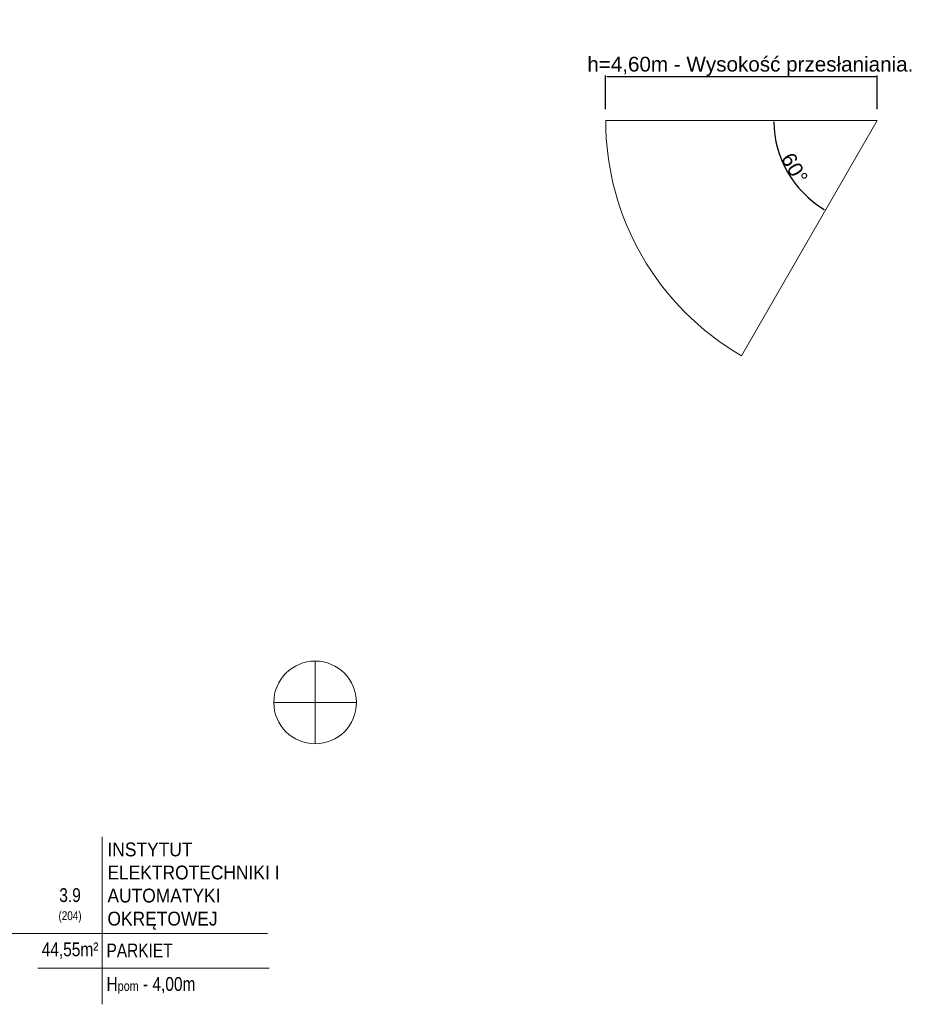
# Model space of a CAD drawing. Header units: millimetres. Extents: x 402 to 79005, y -7782 to 89952.
# Tile 72 of 256: x 27886 to 29426, y 14182 to 15849. Entities that reach past the tile are written whole.
import ezdxf

# ---------------------------------------------------------------- set-up
doc = ezdxf.new("R2010")
doc.units = ezdxf.units.MM
doc.header["$LTSCALE"] = 10
doc.layers.get('0').update_dxf_attribs({"lineweight": 0})
doc.layers.get('Defpoints').update_dxf_attribs({"color": 253})
doc.layers.add('05-03_opis', color=253, linetype='Continuous', lineweight=5)
doc.layers.add('0_A_WYMIAROWANIE', color=1, linetype='Continuous', lineweight=5)
doc.styles.add('ariel', font='ARIAL.TTF', dxfattribs={"width": 0.8})
doc.styles.get("Standard").update_dxf_attribs({"font": 'arial.ttf'})
doc.dimstyles.new('ISO-25', dxfattribs={"dimtxt": 2.5, "dimasz": 2.5, "dimexe": 1.25, "dimexo": 0.625, "dimtad": 1, "dimtxsty": 'Standard', "dimcen": 2.5, "dimadec": 0, "dimazin": 0, "dimtfac": 1, "dimtmove": 0, "dimatfit": 3, "dimfxl": 0, "dimarcsym": 0})

# ---------------------------------------------------------------- blocks, each defined once
blk = doc.blocks.new('21pl')
at = {"lineweight": 9}
for points in [[(28385.9, 44471.3), (28385.9, 44611.3)], [(28316, 44541.3), (28455.9, 44541.3)]]:
    blk.add_lwpolyline(points, dxfattribs=at)
blk.add_circle((28385.9, 44541.3), 70, dxfattribs=at)
blk = doc.blocks.new('*D4580')
at = {"layer": '0_A_WYMIAROWANIE', "color": 0, "lineweight": -2}
blk.add_arc((29337.9, 15678.2), 175.4, 180.8167, 239.1833, dxfattribs=at)
at = {"layer": '0_A_WYMIAROWANIE', "color": 0, "lineweight": 9}
for points in [[(29163, 15675.7), (29162.2, 15675.7), (29162.6, 15678.2)], [(29247.9, 15527.2), (29248.3, 15527.9), (29250.3, 15526.3)]]:
    blk.add_solid(points, dxfattribs=at)
at = {"layer": 'Defpoints', "color": 0, "lineweight": 9}
for p in [(28877.9, 15678.2), (29337.9, 15678.2), (29337.9, 15678.2), (29197.5, 15573.1), (29107.9, 15279.8)]:
    blk.add_point(p, dxfattribs=at)
at = {"layer": '0_A_WYMIAROWANIE', "color": 0, "lineweight": 9, "insert": (29197.7, 15597.2), "char_height": 25, "attachment_point": 5, "rotation": 300}
blk.add_mtext('60%%d', dxfattribs=at)
blk = doc.blocks.new('*D4581')
at = {"layer": '0_A_WYMIAROWANIE', "color": 0, "lineweight": -2}
for p, q in [((28877.9, 15697.1), (28877.9, 15754)), ((28880.4, 15752.7), (29335.4, 15752.7)), ((29337.9, 15697.1), (29337.9, 15754))]:
    blk.add_line(p, q, dxfattribs=at)
at = {"layer": '0_A_WYMIAROWANIE', "color": 0, "lineweight": 9}
for points in [[(28880.4, 15753.2), (28880.4, 15752.3), (28877.9, 15752.7)], [(29335.4, 15752.3), (29335.4, 15753.2), (29337.9, 15752.7)]]:
    blk.add_solid(points, dxfattribs=at)
at = {"layer": 'Defpoints', "color": 0, "lineweight": 9}
for p in [(29337.9, 15752.7), (28877.9, 15696.4), (29337.9, 15696.4)]:
    blk.add_point(p, dxfattribs=at)
at = {"layer": '0_A_WYMIAROWANIE', "color": 0, "lineweight": 9, "insert": (29122.9, 15769.6), "char_height": 25, "attachment_point": 5}
blk.add_mtext('h=4,60m - Wysokość przesłaniania.', dxfattribs=at)

msp = doc.modelspace()

# ---------------------------------------------------------------- linework, layer by layer
at = {"layer": '05-03_opis'}
for p, q in [((28025.3, 14465.498), (28025.3, 14181.831)), ((27533.89, 14301.6), (28304.961, 14301.6)), ((27916.388, 14243.243), (28308.116, 14243.243))]:
    msp.add_line(p, q, dxfattribs=at)
at = {"layer": '0_A_WYMIAROWANIE', "lineweight": 9}
msp.add_line((29337.947, 15678.157), (28877.947, 15678.157), dxfattribs=at)
msp.add_lwpolyline([(29107.947, 15279.785), (29337.947, 15678.157)], dxfattribs=at)
msp.add_arc((29337.947, 15678.157), 460, 180, 240, dxfattribs=at)

# ---------------------------------------------------------------- block references
at = {"lineweight": 9}
msp.add_blockref('21pl', (0, -29848.495), dxfattribs=at)

# ---------------------------------------------------------------- texts
at = {"layer": '05-03_opis', "char_height": 23.4234, "style": 'ariel'}
for s, insert, width, attachment_point in [('\\W0.9;{\\fArial|b0|i0|c238|p34;INSTYTUT ELEKTROTECHNIKI I AUTOMATYKI OKRĘTOWEJ}', (28034.212, 14381.891), 356.6375, 4), ('{\\fArial|b0|i0|c238|p34;3.9\\P\\H0.6404x;(204)}', (27970.844, 14349.104), 108.9126, 5), ('{\\fArial|b0|i0|c238|p34;44,55m²}', (27970.844, 14272.697), 108.9126, 5), (' PARKIET', (28025.3, 14272.972), 322.78897, 4), ('{\\fArial|b0|i0|c238|p34; H\\H0.7x;pom\\H1.429x; - 4,00m}', (28025.3, 14213.789), 322.789, 4)]:
    msp.add_mtext(s, dxfattribs=dict(at, insert=insert, width=width, attachment_point=attachment_point))

# ---------------------------------------------------------------- dimensions: what is measured, and where the dimension line sits
at = {"layer": '0_A_WYMIAROWANIE', "lineweight": 9}
dim = msp.add_linear_dim(base=(29337.947, 15752.744), p1=(28877.947, 15696.446), p2=(29337.947, 15696.446), text='h=4,60m - Wysokość przesłaniania.', dimstyle='ISO-25', override={"dimtxt": 25, "dimtxsty": 'Standard'}, dxfattribs=at)
dim.commit()
dim.dimension.update_dxf_attribs({"geometry": '*D4581', "text_midpoint": (29122.881, 15752.744), "dimtype": 160})
dim = msp.add_angular_dim_2l(base=(29197.523, 15573.073), line1=((28877.947, 15678.157), (29337.947, 15678.157)), line2=((29107.947, 15279.785), (29337.947, 15678.157)), dimstyle='ISO-25', override={"dimtxt": 25}, dxfattribs=at)
dim.commit()
dim.dimension.update_dxf_attribs({"geometry": '*D4580', "text_midpoint": (29197.651, 15597.157)})

doc.saveas('drawing.dxf')
